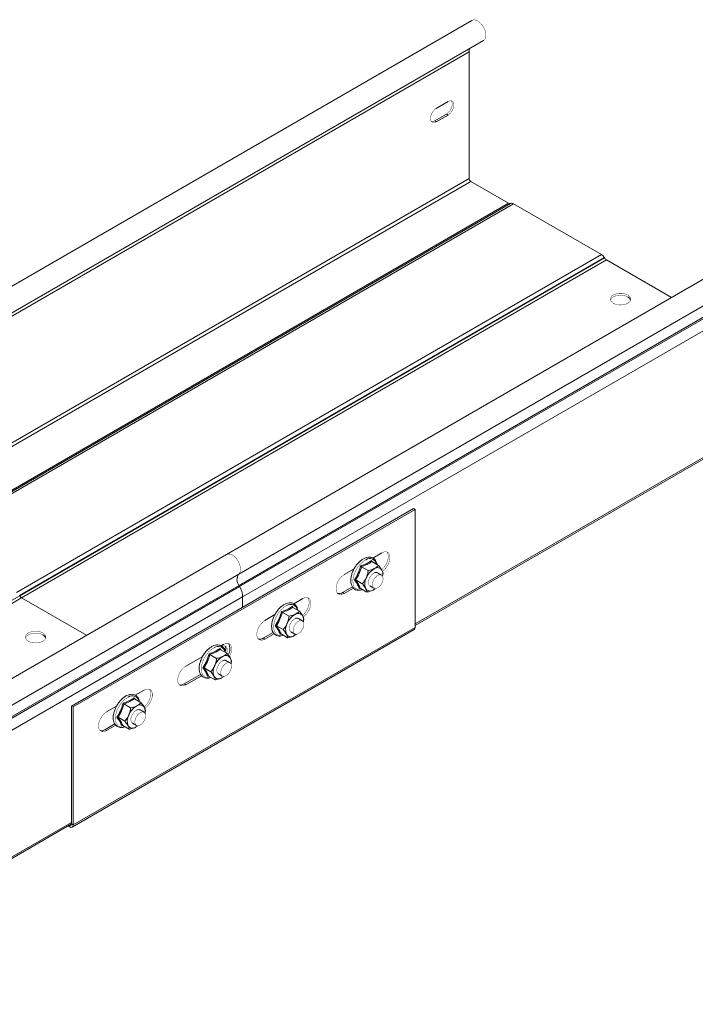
# Model space of a CAD drawing. Header units: millimetres. Extents: x 256 to 1193, y -1997 to 462.
# Tile 6 of 16: x 581 to 847, y -840 to -454. Entities that reach past the tile are written whole.
import ezdxf

# ---------------------------------------------------------------- set-up
doc = ezdxf.new("R2010")
doc.units = ezdxf.units.MM
doc.linetypes.add('K5LT32768', pattern=[0])
doc.linetypes.add('K5LT32769', pattern=[0])

msp = doc.modelspace()

# ---------------------------------------------------------------- linework, layer by layer
at = {"color": 7, "linetype": 'K5LT32768', "lineweight": 15}
for p, q in [((758.91, -454.1), (529.1, -586.77)), ((533.65, -594.65), (763.46, -461.98)), ((527.99, -599.14), (757.8, -466.47)), ((757.8, -466.47), (757.8, -516.23)), ((749.5, -485.97), (744.9, -488.63)), ((744.26, -493.57), (748.86, -490.91)), ((748.86, -490.91), (749.5, -491.28)), ((744.26, -493.57), (744.9, -493.94)), ((744.9, -493.94), (749.5, -491.28)), ((527.99, -648.9), (757.8, -516.23)), ((528.63, -650), (758.44, -517.33)), ((758.44, -517.33), (773.29, -525.91)), ((543.48, -658.57), (773.29, -525.91)), ((544.28, -658.63), (774.08, -525.96)), ((544.28, -658.63), (774.04, -525.98)), ((545.48, -658.74), (775.28, -526.08)), ((775.28, -526.08), (809.76, -545.98)), ((892.3, -531.11), (662.49, -663.78)), ((667.24, -671.52), (897.05, -538.85)), ((667.37, -675.93), (897.18, -543.26)), ((667.61, -676.36), (897.42, -543.7)), ((579.95, -678.65), (809.76, -545.98)), ((581.15, -679.91), (810.96, -547.25)), ((581.19, -679.98), (811, -547.32)), ((581.94, -680.78), (811.75, -548.11)), ((668.78, -680.41), (898.59, -547.74)), ((810.96, -547.25), (811, -547.32)), ((811.75, -548.11), (837.3, -562.86)), ((736.59, -691.63), (898.22, -598.33)), ((601.6, -723.29), (735.95, -645.73)), ((602.24, -723.66), (736.59, -646.1)), ((735.95, -645.73), (736.59, -646.1)), ((736.59, -692.41), (736.59, -646.1)), ((662.49, -663.78), (472.99, -773.17)), ((723.51, -663.14), (719.96, -665.19)), ((715.52, -668.58), (718.13, -670.08)), ((719.59, -666.58), (722.2, -668.08)), ((477.74, -780.92), (667.24, -671.52)), ((712.6, -669.44), (708.66, -671.71)), ((723.38, -671.85), (721.83, -670.95)), ((723.97, -671.3), (723.74, -672.29)), ((477.86, -785.32), (667.37, -675.93)), ((478.11, -785.76), (667.61, -676.36)), ((667.61, -676.36), (667.37, -675.93)), ((711.93, -676.44), (708.02, -678.69)), ((713.23, -673.8), (715.83, -675.31)), ((718.83, -676.15), (720.38, -677.04)), ((391.69, -789.38), (581.19, -679.98)), ((581.15, -679.91), (581.19, -679.98)), ((708.02, -678.69), (708.66, -679.06)), ((708.66, -679.06), (712.31, -676.95)), ((714.95, -677.01), (714.62, -677.13)), ((715, -677.02), (717.61, -678.53)), ((720.93, -677.17), (720.07, -677.77)), ((392.44, -790.17), (581.94, -680.78)), ((479.27, -789.81), (668.78, -680.41)), ((581.94, -680.78), (607.49, -695.53)), ((668.78, -684.51), (668.78, -680.41)), ((692.4, -681.1), (688.85, -683.15)), ((681.49, -687.4), (677.55, -689.67)), ((684.41, -686.54), (687.02, -688.04)), ((688.48, -684.54), (691.09, -686.04)), ((682.11, -691.76), (684.72, -693.27)), ((692.27, -689.81), (690.71, -688.91)), ((692.86, -689.26), (692.63, -690.23)), ((601.85, -770.84), (736.2, -693.28)), ((602.24, -769.97), (736.59, -692.41)), ((680.81, -694.4), (676.91, -696.65)), ((677.55, -697.02), (681.2, -694.91)), ((683.84, -694.97), (683.51, -695.1)), ((683.89, -694.98), (686.49, -696.49)), ((687.72, -694.11), (689.27, -695.01)), ((689.87, -695.09), (688.95, -695.73)), ((661.28, -699.06), (660.3, -699.63)), ((676.91, -696.65), (677.55, -697.02)), ((655.95, -703.07), (658.55, -704.57)), ((660.02, -701.07), (662.63, -702.57)), ((653.11, -703.78), (646.43, -707.63)), ((663.81, -706.34), (662.25, -705.44)), ((664.4, -705.79), (664.17, -706.78)), ((652.3, -710.86), (645.8, -714.61)), ((653.65, -708.29), (656.26, -709.8)), ((659.25, -710.64), (660.81, -711.53)), ((645.8, -714.61), (646.43, -714.98)), ((646.43, -714.98), (652.68, -711.37)), ((655.38, -711.5), (655.05, -711.62)), ((655.43, -711.51), (658.03, -713.02)), ((661.35, -711.66), (660.49, -712.26)), ((630.17, -717.02), (626.62, -719.07)), ((622.18, -722.46), (624.79, -723.97)), ((626.26, -720.46), (628.86, -721.96)), ((601.6, -723.29), (602.24, -723.66)), ((601.6, -769.6), (601.6, -723.29)), ((602.24, -769.97), (602.24, -723.66)), ((619.26, -723.32), (615.32, -725.59)), ((630.05, -725.73), (628.49, -724.83)), ((630.64, -725.18), (630.4, -726.17)), ((618.59, -730.32), (614.69, -732.57)), ((619.89, -727.69), (622.49, -729.19)), ((625.49, -730.03), (627.05, -730.93)), ((614.69, -732.57), (615.32, -732.94)), ((615.32, -732.94), (618.97, -730.84)), ((621.61, -730.89), (621.28, -731.02)), ((621.66, -730.91), (624.27, -732.41)), ((627.59, -731.05), (626.73, -731.65)), ((478.91, -840.39), (601.6, -769.56)), ((600.22, -770.36), (600.9, -770.75)), ((600.86, -769.99), (600.9, -770.01)), ((600.9, -770.75), (600.9, -770.01)), ((601.6, -769.6), (602.24, -769.97))]:
    msp.add_line(p, q, dxfattribs=at)
at = {"color": 8, "linetype": 'K5LT32769', "lineweight": 15, "true_color": 0x808080}
for p, q in [((736.59, -691.02), (898.59, -597.5)), ((479.27, -839.57), (601.6, -768.95)), ((600.9, -770.01), (601.6, -769.6))]:
    msp.add_line(p, q, dxfattribs=at)
at = {"color": 7, "linetype": 'K5LT32768', "const_width": 0.15}
for points in [[(763.46, -461.98), (763.56, -461.92), (764.08, -461.34), (764.35, -460.49), (764.38, -459.44), (764.14, -458.28), (763.66, -457.11), (762.98, -456), (762.16, -455.07), (761.25, -454.37), (760.34, -453.97), (759.5, -453.9), (758.91, -454.1)], [(748.86, -490.91), (749.65, -490.3), (750.34, -489.44), (750.85, -488.44), (751.12, -487.41), (751.12, -486.49), (750.85, -485.78), (750.77, -485.68)], [(749.5, -491.28), (750.28, -490.67), (750.97, -489.81), (751.49, -488.81), (751.76, -487.78), (751.76, -486.86), (751.49, -486.15), (750.97, -485.74), (750.28, -485.68), (749.5, -485.97)], [(744.9, -488.63), (744.11, -489.24), (743.42, -490.1), (742.91, -491.1), (742.64, -492.13), (742.64, -493.05), (742.91, -493.76), (743.42, -494.17), (744.11, -494.23), (744.9, -493.94)], [(742.99, -493.86), (743.48, -493.86), (744.26, -493.57)], [(820.1, -561.91), (819.14, -561.5), (818.02, -561.27), (816.82, -561.25), (815.67, -561.43), (814.66, -561.79), (813.89, -562.31), (813.41, -562.94), (813.27, -563.63), (813.5, -564.31), (814.05, -564.91), (814.9, -565.4), (815.95, -565.72), (817.12, -565.85), (818.31, -565.77), (819.4, -565.5), (820.3, -565.05), (820.94, -564.47), (821.25, -563.8), (821.2, -563.11), (820.81, -562.46), (820.1, -561.91)], [(820.1, -562.64), (819.14, -562.24), (818.02, -562.01), (816.82, -561.98), (815.67, -562.16), (814.66, -562.53), (813.89, -563.05), (813.41, -563.68), (813.32, -563.91)], [(667.24, -671.52), (667.72, -670.89), (667.96, -670.01), (667.94, -668.94), (667.66, -667.77), (667.15, -666.6), (666.45, -665.52), (665.6, -664.61), (664.69, -663.96), (663.79, -663.61), (662.97, -663.6), (662.49, -663.78)], [(667.24, -671.52), (667.72, -670.89), (667.96, -670.01), (667.94, -668.94), (667.66, -667.77), (667.15, -666.6), (666.45, -665.52), (665.6, -664.61), (664.69, -663.96), (663.79, -663.61), (662.97, -663.6), (662.49, -663.78)], [(725.42, -662.77), (725.77, -663.25), (726.02, -664.1), (726.02, -665.15), (725.77, -666.3), (725.28, -667.46), (724.59, -668.54), (723.77, -669.45), (723.38, -669.78)], [(723.91, -670.23), (724.41, -669.82), (725.23, -668.91), (725.91, -667.83), (726.4, -666.67), (726.66, -665.52), (726.66, -664.47), (726.4, -663.62), (725.91, -663.02), (725.23, -662.73), (724.41, -662.77), (723.51, -663.14)], [(708.66, -671.71), (707.76, -672.38), (706.94, -673.29), (706.26, -674.37), (705.77, -675.53), (705.51, -676.68), (705.51, -677.73), (705.77, -678.58), (706.26, -679.18), (706.94, -679.47), (707.76, -679.43), (708.66, -679.06)], [(720.48, -671.01), (719.75, -671.52), (719.09, -672.28), (718.57, -673.18), (718.27, -674.13), (718.22, -675.01), (718.42, -675.72), (718.83, -676.15)], [(719.76, -675.67), (719.89, -674.76), (720.26, -673.81), (720.82, -672.94), (721.51, -672.25), (722.25, -671.82), (722.94, -671.71), (723.51, -671.93), (723.88, -672.46), (724, -673.22), (723.88, -674.13), (723.51, -675.08), (722.94, -675.96), (722.25, -676.65), (721.51, -677.07), (720.82, -677.18), (720.26, -676.96), (719.89, -676.43), (719.76, -675.67)], [(720.98, -677.18), (720.53, -677.51), (720.07, -677.77)], [(694.31, -680.73), (694.65, -681.21), (694.91, -682.07), (694.91, -683.11), (694.65, -684.26), (694.17, -685.42), (693.48, -686.5), (692.66, -687.41), (692.26, -687.74)], [(692.79, -688.19), (693.29, -687.78), (694.12, -686.87), (694.8, -685.79), (695.29, -684.63), (695.55, -683.48), (695.55, -682.43), (695.29, -681.58), (694.8, -680.98), (694.12, -680.69), (693.29, -680.73), (692.4, -681.1)], [(677.55, -689.67), (676.65, -690.34), (675.83, -691.25), (675.14, -692.33), (674.65, -693.49), (674.4, -694.64), (674.4, -695.69), (674.65, -696.54), (675.14, -697.14), (675.83, -697.43), (676.65, -697.39), (677.55, -697.02)], [(689.37, -688.98), (688.64, -689.48), (687.97, -690.24), (687.46, -691.14), (687.16, -692.09), (687.1, -692.97), (687.3, -693.68), (687.72, -694.11)], [(688.7, -694.15), (688.67, -693.32), (688.88, -692.38), (689.32, -691.45), (689.94, -690.63), (690.66, -690.02), (691.39, -689.71), (692.05, -689.71), (692.55, -690.05), (692.84, -690.66), (692.88, -691.49), (692.66, -692.43), (692.22, -693.36), (691.6, -694.18), (690.88, -694.79), (690.15, -695.11), (689.49, -695.1), (688.99, -694.77), (688.7, -694.15)], [(590.29, -694.58), (589.33, -694.17), (588.21, -693.94), (587.01, -693.91), (585.86, -694.09), (584.85, -694.46), (584.08, -694.98), (583.6, -695.61), (583.47, -696.3), (583.69, -696.97), (584.24, -697.58), (585.09, -698.07), (586.14, -698.39), (587.31, -698.52), (588.5, -698.44), (589.59, -698.16), (590.49, -697.71), (591.13, -697.13), (591.44, -696.47), (591.39, -695.78), (591, -695.13), (590.29, -694.58)], [(590.29, -695.31), (589.33, -694.9), (588.21, -694.67), (587.01, -694.65), (585.86, -694.83), (584.85, -695.19), (584.08, -695.72), (583.6, -696.35), (583.51, -696.58)], [(689.87, -695.14), (689.42, -695.47), (688.95, -695.73)], [(660.47, -699.91), (661.26, -699.62), (661.95, -699.68), (662.46, -700.09), (662.73, -700.8), (662.73, -701.72), (662.56, -702.48)], [(663.6, -703.91), (663.69, -703.75), (664.18, -702.59), (664.43, -701.44), (664.43, -700.39), (664.18, -699.54), (663.69, -698.94), (663, -698.65), (662.18, -698.69), (661.28, -699.06)], [(660.91, -705.5), (660.18, -706.01), (659.51, -706.77), (659, -707.67), (658.7, -708.62), (658.64, -709.5), (658.84, -710.21), (659.25, -710.64)], [(660.19, -710.16), (660.32, -709.25), (660.68, -708.3), (661.25, -707.43), (661.94, -706.74), (662.68, -706.31), (663.37, -706.2), (663.93, -706.42), (664.3, -706.95), (664.43, -707.71), (664.3, -708.62), (663.93, -709.57), (663.37, -710.44), (662.68, -711.14), (661.94, -711.56), (661.25, -711.67), (660.68, -711.45), (660.32, -710.92), (660.19, -710.16)], [(646.43, -707.63), (645.54, -708.3), (644.71, -709.21), (644.03, -710.29), (643.54, -711.45), (643.29, -712.6), (643.29, -713.65), (643.54, -714.5), (644.03, -715.1), (644.71, -715.39), (645.54, -715.35), (646.43, -714.98)], [(661.41, -711.67), (660.96, -712), (660.49, -712.26)], [(632.08, -716.65), (632.43, -717.13), (632.68, -717.99), (632.68, -719.03), (632.43, -720.18), (631.94, -721.35), (631.26, -722.43), (630.43, -723.34), (630.04, -723.67)], [(630.57, -724.11), (631.07, -723.7), (631.89, -722.79), (632.58, -721.71), (633.07, -720.55), (633.32, -719.4), (633.32, -718.35), (633.07, -717.5), (632.58, -716.9), (631.89, -716.61), (631.07, -716.65), (630.17, -717.02)], [(615.32, -725.59), (614.43, -726.26), (613.6, -727.17), (612.92, -728.25), (612.43, -729.41), (612.17, -730.56), (612.17, -731.61), (612.43, -732.47), (612.92, -733.06), (613.6, -733.35), (614.43, -733.31), (615.32, -732.94)], [(627.15, -724.9), (626.41, -725.41), (625.75, -726.16), (625.24, -727.07), (624.93, -728.02), (624.88, -728.9), (625.08, -729.6), (625.49, -730.03)], [(626.42, -729.55), (626.55, -728.64), (626.92, -727.69), (627.48, -726.82), (628.18, -726.13), (628.91, -725.7), (629.61, -725.6), (630.17, -725.82), (630.54, -726.34), (630.67, -727.1), (630.54, -728.02), (630.17, -728.97), (629.61, -729.84), (628.91, -730.53), (628.18, -730.95), (627.48, -731.06), (626.92, -730.84), (626.55, -730.32), (626.42, -729.55)], [(627.64, -731.07), (627.19, -731.39), (626.73, -731.65)]]:
    msp.add_lwpolyline(points, dxfattribs=at)
at = {"color": 8, "linetype": 'K5LT32769', "true_color": 0x808080, "const_width": 0.15}
for points in [[(717.21, -665.87), (716.11, -666.56), (715.05, -667.52), (714.08, -668.7), (713.27, -670.03), (712.65, -671.44), (712.25, -672.86), (712.11, -674.21), (712.22, -675.41), (712.58, -676.41), (713.17, -677.14), (713.96, -677.58), (714.91, -677.68), (715.84, -677.5)], [(686.1, -683.83), (685, -684.52), (683.93, -685.48), (682.97, -686.66), (682.15, -687.99), (681.53, -689.4), (681.14, -690.82), (680.99, -692.17), (681.11, -693.37), (681.47, -694.37), (682.06, -695.1), (682.85, -695.54), (683.8, -695.64), (684.72, -695.46)], [(657.64, -700.36), (656.54, -701.05), (655.47, -702.01), (654.51, -703.19), (653.69, -704.52), (653.07, -705.93), (652.68, -707.35), (652.53, -708.7), (652.64, -709.9), (653.01, -710.9), (653.6, -711.63), (654.39, -712.07), (655.34, -712.17), (656.26, -711.99)], [(623.87, -719.75), (622.77, -720.44), (621.71, -721.4), (620.74, -722.58), (619.93, -723.91), (619.31, -725.32), (618.91, -726.74), (618.77, -728.09), (618.88, -729.3), (619.24, -730.29), (619.83, -731.03), (620.63, -731.46), (621.57, -731.57), (622.5, -731.39)]]:
    msp.add_lwpolyline(points, dxfattribs=at)
at = {"color": 7, "linetype": 'K5LT32768', "lineweight": 15}
for centre, radius, start, end in [((761.35, -466.4), 3.55, 158.5548, 181.1211), ((759.19, -516.17), 1.38, 182.6058, 237.3942), ((773.73, -525.3), 0.754, 234.3811, 294.3145), ((774.58, -527.06), 1.21, 54.3818, 114.3138), ((807.93, -548.92), 3.46, 28.8557, 58.0453), ((812.9, -546.27), 2.16, 208.8558, 238.0453), ((819.21, -564.56), 2.11, 17.9385, 65.1171), ((670.29, -673.64), 3.72, 145.2364, 218.0457), ((724.21, -675.72), 7.35, 119.4919, 157.744), ((721.21, -672.13), 1.33, 62.4518, 123.0891), ((721.76, -671.02), 2.06, 31.7886, 124.6989), ((720.01, -671.56), 3.86, 349.1071, 24.9624), ((660.2, -680.69), 8.59, 1.8773, 30.283), ((721.85, -675.33), 5.05, 151.6884, 201.2571), ((583.09, -678.94), 2.16, 208.8558, 238.0453), ((706.66, -676.74), 2.38, 256.7596, 305.0228), ((718.89, -676.08), 2.06, 211.7886, 304.6989), ((693.09, -693.68), 7.35, 119.4919, 157.744), ((690.65, -688.98), 2.06, 31.7886, 124.6989), ((688.9, -689.53), 3.86, 349.1071, 24.9624), ((690.73, -693.29), 5.05, 151.6884, 201.2571), ((690.1, -690.09), 1.33, 62.4518, 123.0891), ((589.4, -697.23), 2.11, 17.9381, 65.1191), ((687.78, -694.04), 2.06, 211.7886, 304.6989), ((735.66, -692.52), 0.937, 305.0177, 6.2944), ((659.69, -700.99), 2.47, 337.5938, 33.6475), ((659.65, -700.91), 4.18, 326.4478, 32.0868), ((675.55, -694.71), 2.38, 256.7596, 305.0228), ((662.19, -705.51), 2.06, 31.7886, 124.6987), ((664.63, -710.21), 7.35, 119.4919, 157.7441), ((661.64, -706.62), 1.33, 62.4523, 123.0895), ((660.44, -706.05), 3.86, 349.1079, 24.9621), ((662.27, -709.82), 5.05, 151.6887, 201.2562), ((644.43, -712.67), 2.38, 256.7582, 305.0239), ((659.32, -710.57), 2.06, 211.7896, 304.6984), ((628.42, -724.9), 2.06, 31.7886, 124.6989), ((630.87, -729.61), 7.35, 119.4918, 157.7442), ((627.87, -726.02), 1.33, 62.475, 123.0668), ((626.67, -725.45), 3.86, 349.1089, 24.961), ((628.51, -729.22), 5.05, 151.6887, 201.2562), ((613.32, -730.63), 2.38, 256.7582, 305.0239), ((625.56, -729.96), 2.06, 211.7886, 304.6989), ((601.17, -769.67), 0.437, 230.7967, 9.214), ((601.42, -770.1), 0.83, 230.7967, 9.214)]:
    msp.add_arc(centre, radius, start, end, dxfattribs=at)
at = {"color": 8, "linetype": 'K5LT32769', "lineweight": 15, "true_color": 0x808080}
for centre, start, end in [((718.76, -668.18), 10.413, 123.8285), ((687.65, -686.14), 10.413, 123.8285), ((659.19, -702.67), 10.4137, 123.828), ((625.43, -722.07), 10.4137, 123.8281)]:
    msp.add_arc(centre, 2.79, start, end, dxfattribs=at)
at = {"color": 7, "linetype": 'K5LT32768', "lineweight": 15}
for points, knots in [([(721.57, -667.71), (721.54, -667.54), (721.47, -666.96), (721.09, -666.16), (720.44, -665.39), (719.59, -664.92), (718.64, -664.75), (717.62, -664.87), (716.73, -665.21), (715.82, -665.71), (714.92, -666.4), (713.91, -667.42), (713.02, -668.62), (712.28, -669.93), (711.73, -671.31), (711.38, -672.69), (711.26, -674.01), (711.38, -675.23), (711.75, -676.29), (712.36, -677.11), (713.17, -677.66), (714.1, -677.89), (715.02, -677.86), (715.64, -677.64), (715.91, -677.55)], [0, 0, 0, 0, 0.022173, 0.07194, 0.12054, 0.167195, 0.212932, 0.259102, 0.30615, 0.33228, 0.381481, 0.430633, 0.479678, 0.528674, 0.57772, 0.626898, 0.676323, 0.726072, 0.775934, 0.824928, 0.872024, 0.917826, 0.963733, 1, 1, 1, 1]), ([(712.76, -673.75), (712.88, -673.55), (713.5, -672.57), (714.43, -670.78), (714.93, -669.06), (715.17, -668.26)], [0, 0, 0, 0, 0.118083, 0.592259, 1, 1, 1, 1]), ([(715.52, -668.58), (715.24, -669.49), (714.66, -671.34), (713.71, -672.97), (713.23, -673.8)], [0, 0, 0, 0, 0.492149, 1, 1, 1, 1]), ([(715.17, -668.26), (715.36, -668.2), (716.35, -667.88), (717.89, -667.24), (718.95, -666.5), (719.45, -666.16)], [0, 0, 0, 0, 0.118084, 0.592258, 1, 1, 1, 1]), ([(715.52, -668.58), (715.49, -668.56), (715.43, -668.52), (715.34, -668.44), (715.25, -668.36), (715.19, -668.29), (715.17, -668.26), (715.17, -668.26)], [0, 0, 0, 0, 0.236184, 0.471397, 0.732459, 0.992081, 1, 1, 1, 1]), ([(719.59, -666.58), (719.02, -666.96), (717.85, -667.73), (716.31, -668.29), (715.52, -668.58)], [0, 0, 0, 0, 0.492147, 1, 1, 1, 1]), ([(719.59, -666.58), (719.57, -666.56), (719.51, -666.52), (719.46, -666.41), (719.44, -666.29), (719.44, -666.2), (719.44, -666.16), (719.45, -666.16)], [0, 0, 0, 0, 0.236185, 0.471392, 0.732463, 0.992088, 1, 1, 1, 1]), ([(719.45, -666.16), (719.55, -666.31), (719.68, -666.5), (719.78, -666.66), (719.79, -666.69)], [0, 0, 0, 0, 0.832941, 1, 1, 1, 1]), ([(722.2, -668.08), (722.09, -668.2), (721.68, -668.66), (721.05, -669.05), (720.59, -669.33)], [0, 0, 0, 0, 0.263251, 1, 1, 1, 1]), ([(722.2, -668.08), (722.66, -668.67), (723.17, -669.32), (723.48, -669.88), (723.51, -669.93)], [0, 0, 0, 0, 0.896039, 1, 1, 1, 1]), ([(717.4, -672.94), (717.66, -672.19), (717.98, -671.25), (718.1, -670.28), (718.13, -670.08)], [0, 0, 0, 0, 0.801462, 1, 1, 1, 1]), ([(720.59, -669.33), (720.48, -669.38), (719.8, -669.7), (718.92, -669.93), (718.16, -670.08), (718.13, -670.08)], [0, 0, 0, 0, 0.148484, 0.965569, 1, 1, 1, 1]), ([(723.51, -669.93), (723.7, -670.34), (723.93, -670.85), (723.97, -671.23), (723.97, -671.3)], [0, 0, 0, 0, 0.80146, 1, 1, 1, 1]), ([(712.76, -673.75), (712.76, -673.75), (712.8, -673.74), (712.88, -673.73), (713.01, -673.74), (713.13, -673.76), (713.2, -673.79), (713.23, -673.8)], [0, 0, 0, 0, 0.007901, 0.267528, 0.528598, 0.763816, 1, 1, 1, 1]), ([(714.62, -677.13), (714.58, -677.02), (714.37, -676.43), (713.85, -675.35), (713.1, -674.25), (712.76, -673.75)], [0, 0, 0, 0, 0.118084, 0.592259, 1, 1, 1, 1]), ([(713.23, -673.8), (713.61, -674.38), (714.39, -675.57), (714.8, -676.53), (715, -677.02)], [0, 0, 0, 0, 0.492148, 1, 1, 1, 1]), ([(715.83, -675.31), (716.37, -674.65), (716.96, -673.92), (717.36, -673.03), (717.4, -672.94)], [0, 0, 0, 0, 0.896038, 1, 1, 1, 1]), ([(717.14, -677.16), (716.84, -676.69), (716.47, -676.09), (715.94, -675.44), (715.83, -675.31)], [0, 0, 0, 0, 0.801462, 1, 1, 1, 1]), ([(714.62, -677.13), (714.62, -677.13), (714.65, -677.1), (714.71, -677.05), (714.81, -677), (714.91, -676.99), (714.97, -677.01), (715, -677.02)], [0, 0, 0, 0, 0.007912, 0.267532, 0.528607, 0.763815, 1, 1, 1, 1]), ([(717.61, -678.53), (717.54, -678.17), (717.47, -677.76), (717.17, -677.22), (717.14, -677.16)], [0, 0, 0, 0, 0.896039, 1, 1, 1, 1]), ([(720.07, -677.77), (719.96, -677.82), (719.28, -678.14), (718.4, -678.37), (717.64, -678.52), (717.61, -678.53)], [0, 0, 0, 0, 0.148489, 0.965574, 1, 1, 1, 1]), ([(690.45, -685.67), (690.43, -685.5), (690.36, -684.92), (689.98, -684.12), (689.33, -683.35), (688.48, -682.88), (687.53, -682.71), (686.51, -682.83), (685.62, -683.17), (684.71, -683.67), (683.8, -684.36), (682.8, -685.38), (681.91, -686.58), (681.17, -687.89), (680.62, -689.27), (680.27, -690.65), (680.15, -691.97), (680.27, -693.19), (680.64, -694.25), (681.25, -695.08), (682.05, -695.62), (682.99, -695.85), (683.91, -695.82), (684.52, -695.6), (684.79, -695.51)], [0, 0, 0, 0, 0.022173, 0.07194, 0.12054, 0.167195, 0.212932, 0.259102, 0.30615, 0.33228, 0.381481, 0.430633, 0.479678, 0.528674, 0.57772, 0.626898, 0.676323, 0.726072, 0.775934, 0.824928, 0.872024, 0.917826, 0.963733, 1, 1, 1, 1]), ([(684.05, -686.22), (684.25, -686.16), (685.23, -685.84), (686.78, -685.2), (687.84, -684.46), (688.33, -684.12)], [0, 0, 0, 0, 0.118084, 0.592258, 1, 1, 1, 1]), ([(688.33, -684.12), (688.44, -684.27), (688.57, -684.46), (688.66, -684.62), (688.68, -684.65)], [0, 0, 0, 0, 0.832941, 1, 1, 1, 1]), ([(688.48, -684.54), (688.45, -684.52), (688.4, -684.48), (688.35, -684.37), (688.32, -684.25), (688.33, -684.16), (688.33, -684.12), (688.33, -684.12)], [0, 0, 0, 0, 0.236185, 0.471392, 0.732463, 0.992088, 1, 1, 1, 1]), ([(681.64, -691.71), (681.77, -691.52), (682.39, -690.53), (683.32, -688.74), (683.82, -687.02), (684.05, -686.22)], [0, 0, 0, 0, 0.118083, 0.592259, 1, 1, 1, 1]), ([(684.41, -686.54), (684.13, -687.45), (683.55, -689.3), (682.6, -690.93), (682.11, -691.76)], [0, 0, 0, 0, 0.492149, 1, 1, 1, 1]), ([(684.41, -686.54), (684.38, -686.52), (684.32, -686.48), (684.22, -686.4), (684.13, -686.32), (684.08, -686.25), (684.06, -686.22), (684.05, -686.22)], [0, 0, 0, 0, 0.236184, 0.471397, 0.732459, 0.992081, 1, 1, 1, 1]), ([(688.48, -684.54), (687.91, -684.92), (686.74, -685.69), (685.19, -686.26), (684.41, -686.54)], [0, 0, 0, 0, 0.492147, 1, 1, 1, 1]), ([(686.29, -690.9), (686.55, -690.15), (686.87, -689.22), (686.99, -688.24), (687.02, -688.04)], [0, 0, 0, 0, 0.801462, 1, 1, 1, 1]), ([(689.48, -687.29), (689.37, -687.34), (688.68, -687.66), (687.81, -687.89), (687.05, -688.04), (687.02, -688.04)], [0, 0, 0, 0, 0.148484, 0.965569, 1, 1, 1, 1]), ([(691.09, -686.04), (690.98, -686.16), (690.57, -686.62), (689.94, -687.01), (689.48, -687.29)], [0, 0, 0, 0, 0.263251, 1, 1, 1, 1]), ([(691.09, -686.04), (691.54, -686.63), (692.05, -687.28), (692.37, -687.84), (692.4, -687.9)], [0, 0, 0, 0, 0.896039, 1, 1, 1, 1]), ([(692.4, -687.9), (692.58, -688.3), (692.82, -688.81), (692.85, -689.19), (692.86, -689.26)], [0, 0, 0, 0, 0.80146, 1, 1, 1, 1]), ([(681.64, -691.71), (681.64, -691.71), (681.68, -691.7), (681.77, -691.69), (681.9, -691.7), (682.02, -691.72), (682.08, -691.75), (682.11, -691.76)], [0, 0, 0, 0, 0.007901, 0.267528, 0.528598, 0.763816, 1, 1, 1, 1]), ([(683.51, -695.1), (683.47, -694.98), (683.25, -694.39), (682.74, -693.31), (681.99, -692.22), (681.64, -691.71)], [0, 0, 0, 0, 0.118084, 0.592259, 1, 1, 1, 1]), ([(682.11, -691.76), (682.5, -692.35), (683.28, -693.53), (683.68, -694.49), (683.89, -694.98)], [0, 0, 0, 0, 0.492148, 1, 1, 1, 1]), ([(684.72, -693.27), (685.25, -692.61), (685.85, -691.88), (686.25, -690.99), (686.29, -690.9)], [0, 0, 0, 0, 0.896038, 1, 1, 1, 1]), ([(683.51, -695.1), (683.51, -695.09), (683.54, -695.06), (683.6, -695.01), (683.7, -694.96), (683.8, -694.95), (683.86, -694.97), (683.89, -694.98)], [0, 0, 0, 0, 0.007912, 0.267532, 0.528607, 0.763815, 1, 1, 1, 1]), ([(686.03, -695.12), (685.73, -694.65), (685.36, -694.06), (684.82, -693.4), (684.72, -693.27)], [0, 0, 0, 0, 0.801462, 1, 1, 1, 1]), ([(686.49, -696.49), (686.43, -696.13), (686.36, -695.72), (686.06, -695.18), (686.03, -695.12)], [0, 0, 0, 0, 0.896039, 1, 1, 1, 1]), ([(688.95, -695.73), (688.85, -695.78), (688.16, -696.1), (687.29, -696.33), (686.53, -696.48), (686.49, -696.49)], [0, 0, 0, 0, 0.148489, 0.965574, 1, 1, 1, 1]), ([(661.99, -702.2), (661.97, -702.03), (661.9, -701.45), (661.52, -700.65), (660.87, -699.88), (660.02, -699.41), (659.07, -699.24), (658.05, -699.36), (657.16, -699.7), (656.25, -700.2), (655.34, -700.88), (654.34, -701.91), (653.45, -703.11), (652.71, -704.42), (652.15, -705.8), (651.81, -707.18), (651.69, -708.5), (651.81, -709.72), (652.17, -710.78), (652.78, -711.6), (653.59, -712.15), (654.53, -712.38), (655.45, -712.35), (656.06, -712.13), (656.33, -712.03)], [0, 0, 0, 0, 0.022173, 0.07194, 0.12054, 0.167195, 0.212933, 0.259103, 0.30615, 0.332281, 0.381481, 0.430634, 0.479678, 0.528675, 0.577721, 0.626898, 0.676323, 0.726072, 0.775934, 0.824928, 0.872024, 0.917826, 0.963734, 1, 1, 1, 1]), ([(653.18, -708.24), (653.31, -708.04), (653.93, -707.06), (654.85, -705.27), (655.36, -703.55), (655.59, -702.75)], [0, 0, 0, 0, 0.118083, 0.592259, 1, 1, 1, 1]), ([(655.95, -703.07), (655.66, -703.98), (655.09, -705.83), (654.14, -707.46), (653.65, -708.29)], [0, 0, 0, 0, 0.49215, 1, 1, 1, 1]), ([(655.59, -702.75), (655.79, -702.69), (656.77, -702.37), (658.32, -701.73), (659.38, -700.99), (659.87, -700.65)], [0, 0, 0, 0, 0.118083, 0.592259, 1, 1, 1, 1]), ([(655.95, -703.07), (655.92, -703.05), (655.86, -703.01), (655.76, -702.93), (655.67, -702.84), (655.62, -702.78), (655.59, -702.75), (655.59, -702.75)], [0, 0, 0, 0, 0.236181, 0.471397, 0.732455, 0.992075, 1, 1, 1, 1]), ([(660.02, -701.07), (659.45, -701.45), (658.28, -702.22), (656.73, -702.78), (655.95, -703.07)], [0, 0, 0, 0, 0.492149, 1, 1, 1, 1]), ([(660.02, -701.07), (659.99, -701.04), (659.94, -701), (659.89, -700.9), (659.86, -700.78), (659.87, -700.69), (659.87, -700.65), (659.87, -700.65)], [0, 0, 0, 0, 0.236175, 0.471396, 0.732455, 0.992073, 1, 1, 1, 1]), ([(659.87, -700.65), (659.98, -700.8), (660.11, -700.99), (660.2, -701.15), (660.22, -701.18)], [0, 0, 0, 0, 0.832942, 1, 1, 1, 1]), ([(662.63, -702.57), (662.52, -702.69), (662.11, -703.15), (661.48, -703.53), (661.01, -703.82)], [0, 0, 0, 0, 0.26326, 1, 1, 1, 1]), ([(662.63, -702.57), (663.08, -703.16), (663.59, -703.81), (663.91, -704.37), (663.94, -704.42)], [0, 0, 0, 0, 0.896039, 1, 1, 1, 1]), ([(657.83, -707.43), (658.09, -706.68), (658.41, -705.74), (658.53, -704.77), (658.55, -704.57)], [0, 0, 0, 0, 0.801462, 1, 1, 1, 1]), ([(661.01, -703.82), (660.91, -703.87), (660.22, -704.19), (659.35, -704.42), (658.59, -704.57), (658.55, -704.57)], [0, 0, 0, 0, 0.148489, 0.965573, 1, 1, 1, 1]), ([(663.94, -704.42), (664.12, -704.83), (664.36, -705.34), (664.39, -705.72), (664.4, -705.79)], [0, 0, 0, 0, 0.801462, 1, 1, 1, 1]), ([(653.18, -708.24), (653.18, -708.24), (653.22, -708.23), (653.31, -708.22), (653.44, -708.23), (653.56, -708.25), (653.62, -708.28), (653.65, -708.29)], [0, 0, 0, 0, 0.007901, 0.267532, 0.528586, 0.763807, 1, 1, 1, 1]), ([(655.05, -711.62), (655, -711.51), (654.79, -710.92), (654.27, -709.84), (653.53, -708.74), (653.18, -708.24)], [0, 0, 0, 0, 0.118084, 0.592259, 1, 1, 1, 1]), ([(653.65, -708.29), (654.04, -708.87), (654.82, -710.06), (655.22, -711.02), (655.43, -711.51)], [0, 0, 0, 0, 0.492147, 1, 1, 1, 1]), ([(656.26, -709.8), (656.79, -709.14), (657.39, -708.41), (657.79, -707.52), (657.83, -707.43)], [0, 0, 0, 0, 0.896036, 1, 1, 1, 1]), ([(657.57, -711.65), (657.27, -711.18), (656.89, -710.58), (656.36, -709.93), (656.26, -709.8)], [0, 0, 0, 0, 0.801462, 1, 1, 1, 1]), ([(655.05, -711.62), (655.05, -711.62), (655.08, -711.59), (655.14, -711.54), (655.24, -711.49), (655.34, -711.48), (655.4, -711.5), (655.43, -711.51)], [0, 0, 0, 0, 0.007927, 0.267548, 0.52861, 0.763815, 1, 1, 1, 1]), ([(658.03, -713.02), (657.97, -712.66), (657.89, -712.25), (657.6, -711.71), (657.57, -711.65)], [0, 0, 0, 0, 0.896035, 1, 1, 1, 1]), ([(660.49, -712.26), (660.39, -712.31), (659.7, -712.63), (658.83, -712.86), (658.06, -713.01), (658.03, -713.02)], [0, 0, 0, 0, 0.148488, 0.965574, 1, 1, 1, 1]), ([(628.23, -721.6), (628.21, -721.42), (628.13, -720.84), (627.75, -720.04), (627.1, -719.27), (626.25, -718.8), (625.3, -718.64), (624.28, -718.76), (623.39, -719.09), (622.48, -719.6), (621.58, -720.28), (620.58, -721.3), (619.69, -722.5), (618.95, -723.82), (618.39, -725.19), (618.04, -726.57), (617.92, -727.9), (618.04, -729.12), (618.41, -730.17), (619.02, -731), (619.83, -731.54), (620.76, -731.77), (621.69, -731.75), (622.3, -731.53), (622.57, -731.43)], [0, 0, 0, 0, 0.022173, 0.07194, 0.12054, 0.167195, 0.212933, 0.259102, 0.30615, 0.332281, 0.381481, 0.430634, 0.479678, 0.528674, 0.57772, 0.626898, 0.676323, 0.726072, 0.775934, 0.824928, 0.872023, 0.917826, 0.963734, 1, 1, 1, 1]), ([(619.42, -727.63), (619.54, -727.44), (620.17, -726.45), (621.09, -724.66), (621.6, -722.94), (621.83, -722.15)], [0, 0, 0, 0, 0.118083, 0.59226, 1, 1, 1, 1]), ([(622.18, -722.46), (621.9, -723.37), (621.32, -725.22), (620.37, -726.86), (619.89, -727.69)], [0, 0, 0, 0, 0.492149, 1, 1, 1, 1]), ([(621.83, -722.15), (622.03, -722.08), (623.01, -721.76), (624.56, -721.12), (625.62, -720.38), (626.11, -720.04)], [0, 0, 0, 0, 0.118084, 0.592262, 1, 1, 1, 1]), ([(622.18, -722.46), (622.16, -722.44), (622.1, -722.41), (622, -722.33), (621.91, -722.24), (621.85, -722.18), (621.83, -722.15), (621.83, -722.15)], [0, 0, 0, 0, 0.23618, 0.471398, 0.732459, 0.992081, 1, 1, 1, 1]), ([(626.26, -720.46), (625.68, -720.84), (624.51, -721.62), (622.97, -722.18), (622.18, -722.46)], [0, 0, 0, 0, 0.492147, 1, 1, 1, 1]), ([(626.26, -720.46), (626.23, -720.44), (626.18, -720.4), (626.13, -720.3), (626.1, -720.18), (626.1, -720.09), (626.11, -720.04), (626.11, -720.04)], [0, 0, 0, 0, 0.236183, 0.471411, 0.732473, 0.992104, 1, 1, 1, 1]), ([(626.11, -720.04), (626.21, -720.19), (626.34, -720.38), (626.44, -720.55), (626.46, -720.57)], [0, 0, 0, 0, 0.832941, 1, 1, 1, 1]), ([(628.86, -721.96), (628.75, -722.08), (628.35, -722.55), (627.71, -722.93), (627.25, -723.21)], [0, 0, 0, 0, 0.26326, 1, 1, 1, 1]), ([(628.86, -721.96), (629.32, -722.55), (629.83, -723.2), (630.14, -723.76), (630.17, -723.82)], [0, 0, 0, 0, 0.896038, 1, 1, 1, 1]), ([(624.07, -726.82), (624.32, -726.07), (624.65, -725.14), (624.77, -724.16), (624.79, -723.97)], [0, 0, 0, 0, 0.801466, 1, 1, 1, 1]), ([(627.25, -723.21), (627.14, -723.26), (626.46, -723.58), (625.59, -723.81), (624.82, -723.96), (624.79, -723.97)], [0, 0, 0, 0, 0.148488, 0.965564, 1, 1, 1, 1]), ([(630.17, -723.82), (630.36, -724.23), (630.59, -724.74), (630.63, -725.11), (630.64, -725.18)], [0, 0, 0, 0, 0.801462, 1, 1, 1, 1]), ([(619.42, -727.63), (619.42, -727.63), (619.46, -727.63), (619.54, -727.61), (619.67, -727.62), (619.79, -727.64), (619.86, -727.67), (619.89, -727.69)], [0, 0, 0, 0, 0.007956, 0.267573, 0.528612, 0.76382, 1, 1, 1, 1]), ([(621.28, -731.02), (621.24, -730.9), (621.03, -730.32), (620.51, -729.23), (619.76, -728.14), (619.42, -727.63)], [0, 0, 0, 0, 0.118084, 0.592258, 1, 1, 1, 1]), ([(619.89, -727.69), (620.27, -728.27), (621.05, -729.45), (621.46, -730.41), (621.66, -730.91)], [0, 0, 0, 0, 0.492148, 1, 1, 1, 1]), ([(622.49, -729.19), (623.03, -728.53), (623.62, -727.8), (624.02, -726.91), (624.07, -726.82)], [0, 0, 0, 0, 0.896036, 1, 1, 1, 1]), ([(623.81, -731.04), (623.51, -730.57), (623.13, -729.98), (622.6, -729.32), (622.49, -729.19)], [0, 0, 0, 0, 0.801462, 1, 1, 1, 1]), ([(621.28, -731.02), (621.28, -731.02), (621.31, -730.98), (621.37, -730.93), (621.47, -730.88), (621.57, -730.87), (621.63, -730.89), (621.66, -730.91)], [0, 0, 0, 0, 0.007927, 0.267547, 0.528609, 0.763816, 1, 1, 1, 1]), ([(624.27, -732.41), (624.2, -732.05), (624.13, -731.65), (623.84, -731.1), (623.81, -731.04)], [0, 0, 0, 0, 0.896034, 1, 1, 1, 1]), ([(626.73, -731.65), (626.62, -731.7), (625.94, -732.02), (625.07, -732.25), (624.3, -732.4), (624.27, -732.41)], [0, 0, 0, 0, 0.148479, 0.965573, 1, 1, 1, 1])]:
    msp.add_open_spline(points, degree=3, knots=knots, dxfattribs=at)

doc.saveas('drawing.dxf')
